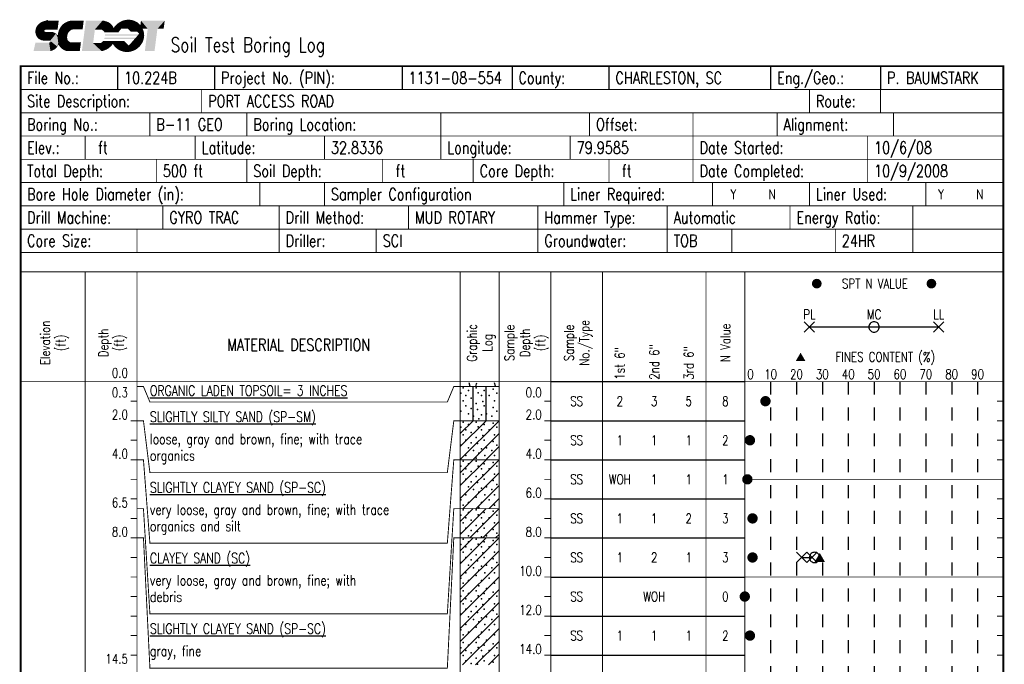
# Model space of a CAD drawing. Extents: x -0.1 to 7.6, y 0 to 10.3.
# Tile 2 of 2: x 0 to 7.6, y 5.3 to 10.3. Entities that reach past the tile are written whole.
import ezdxf
from ezdxf.enums import TextEntityAlignment as Align

# ---------------------------------------------------------------- set-up
doc = ezdxf.new("R2010")
doc.units = 0
doc.linetypes.add('Dot', pattern=[0.04, 0, -0.04])
doc.linetypes.add('Solid', pattern=[0])
doc.layers.get('0').update_dxf_attribs({"linetype": 'Solid'})
doc.styles.add('ROMAND', font='romand', dxfattribs={"height": 1})

# ---------------------------------------------------------------- blocks, each defined once
blk = doc.blocks.new('DMK_1')
at = {"color": 7}
for points in [[(-49.25, 8.7), (-50, 0), (-49.25, 8.7), (-49.25, -8.7)], [(-43.3, 25), (-47, 17.1), (-43.3, 25), (-49.25, 8.7)], [(-43.3, 25), (-49.25, 8.7), (-43.3, 25), (-49.25, -8.7)], [(-43.3, 25), (-49.25, -8.7), (-43.3, 25), (-25, -43.3)], [(-8.7, 49.25), (-25, 43.3), (-8.7, 49.25), (-43.3, 25)], [(25, 43.3), (-8.7, 49.25), (25, 43.3), (-43.3, 25)], [(-25, 43.3), (-38.3, 32.15), (-25, 43.3), (-43.3, 25)], [(25, -43.3), (25, 43.3), (25, -43.3), (-43.3, 25)], [(-25, -43.3), (25, -43.3), (-25, -43.3), (-43.3, 25)], [(-25, 43.3), (-32.15, 38.3), (-25, 43.3), (-38.3, 32.15)], [(-32.15, 38.3), (-35.35, 35.35), (-32.15, 38.3), (-38.3, 32.15)], [(-8.7, 49.25), (-17.1, 47), (-8.7, 49.25), (-25, 43.3)], [(8.7, 49.25), (0, 50), (8.7, 49.25), (-8.7, 49.25)], [(25, 43.3), (8.7, 49.25), (25, 43.3), (-8.7, 49.25)], [(25, 43.3), (17.1, 47), (25, 43.3), (8.7, 49.25)], [(43.3, 25), (32.15, 38.3), (43.3, 25), (25, 43.3)], [(49.25, 8.7), (43.3, 25), (49.25, 8.7), (25, 43.3)], [(25, -43.3), (49.25, 8.7), (25, -43.3), (25, 43.3)], [(25, -43.3), (43.3, -25), (25, -43.3), (49.25, 8.7)], [(38.3, 32.15), (35.35, 35.35), (38.3, 32.15), (32.15, 38.3)], [(43.3, 25), (38.3, 32.15), (43.3, 25), (32.15, 38.3)], [(49.25, 8.7), (47, 17.1), (49.25, 8.7), (43.3, 25)], [(43.3, -25), (49.25, -8.7), (43.3, -25), (49.25, 8.7)], [(49.25, -8.7), (50, 0), (49.25, -8.7), (49.25, 8.7)], [(-49.25, -8.7), (-47, -17.1), (-49.25, -8.7), (-43.3, -25)], [(-49.25, -8.7), (-43.3, -25), (-49.25, -8.7), (-25, -43.3)], [(-43.3, -25), (-38.3, -32.15), (-43.3, -25), (-32.15, -38.3)], [(-43.3, -25), (-32.15, -38.3), (-43.3, -25), (-25, -43.3)], [(-38.3, -32.15), (-35.35, -35.35), (-38.3, -32.15), (-32.15, -38.3)], [(-25, -43.3), (-17.1, -47), (-25, -43.3), (-8.7, -49.25)], [(-25, -43.3), (-8.7, -49.25), (-25, -43.3), (25, -43.3)], [(-8.7, -49.25), (8.7, -49.25), (-8.7, -49.25), (25, -43.3)], [(-8.7, -49.25), (0, -50), (-8.7, -49.25), (8.7, -49.25)], [(8.7, -49.25), (17.1, -47), (8.7, -49.25), (25, -43.3)], [(25, -43.3), (38.3, -32.15), (25, -43.3), (43.3, -25)], [(25, -43.3), (32.15, -38.3), (25, -43.3), (38.3, -32.15)], [(32.15, -38.3), (35.35, -35.35), (32.15, -38.3), (38.3, -32.15)], [(43.3, -25), (47, -17.1), (43.3, -25), (49.25, -8.7)]]:
    blk.add_solid(points, dxfattribs=at)
blk = doc.blocks.new('DMK_3', base_point=(0, -6.7))
at = {"color": 7}
blk.add_solid([(-50, -50), (50, -50), (-50, -50), (0, 36.6)], dxfattribs=at)
blk = doc.blocks.new('DMK_19')
at = {"color": 7, "linetype": 'Solid'}
for points in [[(-50, -50), (50, 50)], [(50, -50), (-50, 50)]]:
    blk.add_lwpolyline(points, dxfattribs=at)
blk = doc.blocks.new('DMK_7')
at = {"color": 7, "linetype": 'Solid'}
blk.add_lwpolyline([(0, -50), (8.7, -49.25), (17.1, -47), (25, -43.3), (32.15, -38.3), (35.35, -35.35), (38.3, -32.15), (43.3, -25), (47, -17.1), (49.25, -8.7), (50, 0), (49.25, 8.7), (47, 17.1), (43.3, 25), (38.3, 32.15), (35.35, 35.35), (32.15, 38.3), (25, 43.3), (17.1, 47), (8.7, 49.25), (0, 50), (-8.7, 49.25), (-17.1, 47), (-25, 43.3), (-32.15, 38.3), (-35.35, 35.35), (-38.3, 32.15), (-43.3, 25), (-47, 17.1), (-49.25, 8.7), (-50, 0), (-49.25, -8.7), (-47, -17.1), (-43.3, -25), (-38.3, -32.15), (-35.35, -35.35), (-32.15, -38.3), (-25, -43.3), (-17.1, -47), (-8.7, -49.25), (0, -50)], dxfattribs=at)
blk = doc.blocks.new('DGRFC_SCDOT')
at = {"color": 7}
blk.add_point((832.817, 1897.5), dxfattribs=at)
for points in [[(803.563, 1907.5), (578.304, 1861.188), (803.563, 1907.5), (309.317, 1696)], [(742.817, 1359), (803.563, 1907.5), (742.817, 1359), (309.317, 1696)], [(578.304, 1861.188), (424.817, 1786.5), (578.304, 1861.188), (309.317, 1696)], [(578.304, 1861.188), (500.317, 1827), (578.304, 1861.188), (424.817, 1786.5)], [(803.563, 1907.5), (683.468, 1894.869), (803.563, 1907.5), (578.304, 1861.188)], [(742.817, 1359), (792.817, 1364), (742.817, 1359), (803.563, 1907.5)], [(792.817, 1364), (1462.685, 1364), (792.817, 1364), (803.563, 1907.5)], [(1462.685, 1364), (1533.157, 1907.5), (1462.685, 1364), (803.563, 1907.5)], [(2332.817, 1907.5), (2076.317, 1857), (2332.817, 1907.5), (1865.317, 1745)], [(2332.817, 1907.5), (1865.317, 1745), (2332.817, 1907.5), (2331.721, 1361.494)], [(2076.317, 1857), (1980.817, 1811.5), (2076.317, 1857), (1865.317, 1745)], [(2332.817, 1907.5), (2212.317, 1897.5), (2332.817, 1907.5), (2076.317, 1857)], [(2212.317, 1897.5), (2166.817, 1887), (2212.317, 1897.5), (2076.317, 1857)], [(2332.817, 1907.5), (2331.721, 1361.494), (2332.817, 1907.5), (2418.317, 1374)], [(2332.817, 1907.5), (2418.317, 1374), (2332.817, 1907.5), (3054.882, 1907.5)], [(2418.317, 1374), (2985.706, 1374), (2418.317, 1374), (3054.882, 1907.5)], [(3183.817, 1907.5), (2943.614, 55), (3183.817, 1907.5), (3626.817, 538.5)], [(3734.503, 1369), (4195.817, 1907.5), (3734.503, 1369), (3183.817, 1907.5)], [(3183.817, 1907.5), (3626.817, 538.5), (3183.817, 1907.5), (3734.503, 1369)], [(3734.503, 1369), (4099.082, 1369), (3734.503, 1369), (4195.817, 1907.5)], [(4099.082, 1369), (4160.439, 1350.733), (4099.082, 1369), (4195.817, 1907.5)], [(4160.439, 1350.733), (4220.229, 1312.938), (4160.439, 1350.733), (4195.817, 1907.5)], [(4356.817, 1882), (4251.317, 1902.5), (4356.817, 1882), (4195.817, 1907.5)], [(4628.817, 1766.5), (4356.817, 1882), (4628.817, 1766.5), (4195.817, 1907.5)], [(4220.229, 1312.938), (4628.817, 1766.5), (4220.229, 1312.938), (4195.817, 1907.5)], [(4356.817, 1882), (4306.317, 1897.5), (4356.817, 1882), (4251.317, 1902.5)], [(4487.817, 1842), (4402.317, 1872), (4487.817, 1842), (4356.817, 1882)], [(4628.817, 1766.5), (4487.817, 1842), (4628.817, 1766.5), (4356.817, 1882)], [(4628.817, 1766.5), (4568.317, 1806.5), (4628.817, 1766.5), (4487.817, 1842)], [(5620.317, 1952.5), (5418.817, 1902.5), (5620.317, 1952.5), (5177.317, 1771.5)], [(5620.317, 1952.5), (5177.317, 1771.5), (5620.317, 1952.5), (5335.984, 1419)], [(5418.817, 1902.5), (5318.317, 1857), (5418.817, 1902.5), (5177.317, 1771.5)], [(5318.317, 1857), (5247.817, 1817), (5318.317, 1857), (5177.317, 1771.5)], [(5620.317, 1952.5), (5335.984, 1419), (5620.317, 1952.5), (5746.317, 1419)], [(5620.317, 1952.5), (5519.976, 1931.727), (5620.317, 1952.5), (5418.817, 1902.5)], [(5806.817, 1967.5), (5705.817, 1962.5), (5806.817, 1967.5), (5620.317, 1952.5)], [(5998.019, 1940.67), (5806.817, 1967.5), (5998.019, 1940.67), (5620.317, 1952.5)], [(5998.019, 1940.67), (5620.317, 1952.5), (5998.019, 1940.67), (5746.317, 1419)], [(5998.019, 1940.67), (5746.317, 1419), (5998.019, 1940.67), (6305.317, 1248)], [(5998.019, 1940.67), (5902.317, 1957.5), (5998.019, 1940.67), (5806.817, 1967.5)], [(6194.317, 1873), (6093.817, 1912.5), (6194.317, 1873), (5998.019, 1940.67)], [(6467.593, 1671.111), (6194.317, 1873), (6467.593, 1671.111), (5998.019, 1940.67)], [(6467.593, 1671.111), (5998.019, 1940.67), (6467.593, 1671.111), (6305.317, 1248)], [(6467.593, 1671.111), (6330.737, 1794.501), (6467.593, 1671.111), (6194.317, 1873)], [(6538.361, 1907.5), (6474.372, 1414), (6538.361, 1907.5), (6949.907, 1414)], [(7540.22, 1414), (7983.957, 1907.5), (7540.22, 1414), (6538.361, 1907.5)], [(7540.22, 1414), (6538.361, 1907.5), (7540.22, 1414), (6949.907, 1414)], [(7540.22, 1414), (7919.968, 1414), (7540.22, 1414), (7983.957, 1907.5)], [(309.317, 1696), (178.681, 1515.949), (309.317, 1696), (115.583, 1225.443)], [(661.817, 1266.5), (309.317, 1696), (661.817, 1266.5), (115.583, 1225.443)], [(178.681, 1515.949), (131.317, 1384.5), (178.681, 1515.949), (115.583, 1225.443)], [(131.317, 1384.5), (119.789, 1309.648), (131.317, 1384.5), (115.583, 1225.443)], [(686.817, 1233), (661.817, 1266.5), (686.817, 1233), (115.583, 1225.443)], [(686.817, 1233), (115.583, 1225.443), (686.817, 1233), (324.317, 800)], [(115.583, 1225.443), (119.789, 1162.29), (115.583, 1225.443), (127.817, 1110)], [(115.583, 1225.443), (127.817, 1110), (115.583, 1225.443), (147.817, 1041.5)], [(115.583, 1225.443), (147.817, 1041.5), (115.583, 1225.443), (324.317, 800)], [(178.681, 1515.949), (152.817, 1453.5), (178.681, 1515.949), (131.317, 1384.5)], [(309.317, 1696), (248.317, 1625), (309.317, 1696), (178.681, 1515.949)], [(248.317, 1625), (213.317, 1575), (248.317, 1625), (178.681, 1515.949)], [(424.817, 1786.5), (371.817, 1745.5), (424.817, 1786.5), (309.317, 1696)], [(690.817, 1337.5), (742.817, 1359), (690.817, 1337.5), (309.317, 1696)], [(666.317, 1313), (690.817, 1337.5), (666.317, 1313), (309.317, 1696)], [(661.817, 1266.5), (666.317, 1313), (661.817, 1266.5), (309.317, 1696)], [(724.317, 1224.5), (686.817, 1233), (724.317, 1224.5), (324.317, 800)], [(724.317, 1224.5), (324.317, 800), (724.317, 1224.5), (961.1, 699.5)], [(1365.317, 1122), (783.317, 1223), (1365.317, 1122), (724.317, 1224.5)], [(1365.317, 1122), (724.317, 1224.5), (1365.317, 1122), (961.1, 699.5)], [(1365.317, 1122), (1079.317, 1223), (1365.317, 1122), (783.317, 1223)], [(1365.317, 1122), (1195.317, 1207.5), (1365.317, 1122), (1079.317, 1223)], [(1365.317, 1122), (1275.817, 1177.5), (1365.317, 1122), (1195.317, 1207.5)], [(1512.817, 1224.5), (1481.327, 1080.619), (1512.817, 1224.5), (1476.21, 991.523)], [(1512.817, 1224.5), (1476.21, 991.523), (1512.817, 1224.5), (1476.21, 801.477)], [(1512.817, 1224.5), (1476.21, 801.477), (1512.817, 1224.5), (2046.839, 940.182)], [(1512.817, 1224.5), (1489.83, 1140.199), (1512.817, 1224.5), (1481.327, 1080.619)], [(1865.317, 1745), (1610.817, 1456.5), (1865.317, 1745), (1512.817, 1224.5)], [(1865.317, 1745), (1512.817, 1224.5), (1865.317, 1745), (2121.317, 1187.5)], [(1610.817, 1456.5), (1551.817, 1350.5), (1610.817, 1456.5), (1512.817, 1224.5)], [(1512.817, 1224.5), (2046.839, 940.182), (1512.817, 1224.5), (2059.594, 1025.295)], [(1512.817, 1224.5), (2059.594, 1025.295), (1512.817, 1224.5), (2074.817, 1080.5)], [(1512.817, 1224.5), (2074.817, 1080.5), (1512.817, 1224.5), (2121.317, 1187.5)], [(1865.317, 1745), (1706.317, 1596.5), (1865.317, 1745), (1610.817, 1456.5)], [(1706.317, 1596.5), (1656.817, 1526.5), (1706.317, 1596.5), (1610.817, 1456.5)], [(1865.317, 1745), (1764.317, 1666), (1865.317, 1745), (1706.317, 1596.5)], [(1865.317, 1745), (1819.817, 1710), (1865.317, 1745), (1764.317, 1666)], [(1865.317, 1745), (2121.317, 1187.5), (1865.317, 1745), (2174.398, 1250.847)], [(1865.317, 1745), (2174.398, 1250.847), (1865.317, 1745), (2238.817, 1309.5)], [(1865.317, 1745), (2238.817, 1309.5), (1865.317, 1745), (2331.721, 1361.494)], [(4220.229, 1312.938), (4267.433, 1268.843), (4220.229, 1312.938), (4628.817, 1766.5)], [(4267.433, 1268.843), (4857.747, 1192.5), (4267.433, 1268.843), (4628.817, 1766.5)], [(4267.433, 1268.843), (4298.902, 1234.197), (4267.433, 1268.843), (4857.747, 1192.5)], [(4298.902, 1234.197), (4321.317, 1192.5), (4298.902, 1234.197), (4857.747, 1192.5)], [(4729.317, 1681), (4678.817, 1731), (4729.317, 1681), (4628.817, 1766.5)], [(4809.817, 1585), (4729.317, 1681), (4809.817, 1585), (4628.817, 1766.5)], [(4870.317, 1459.5), (4809.817, 1585), (4870.317, 1459.5), (4628.817, 1766.5)], [(4857.747, 1192.5), (4870.317, 1459.5), (4857.747, 1192.5), (4628.817, 1766.5)], [(4809.817, 1585), (4769.817, 1640.5), (4809.817, 1585), (4729.317, 1681)], [(4870.317, 1459.5), (4840.317, 1535), (4870.317, 1459.5), (4809.817, 1585)], [(4870.317, 1459.5), (4857.747, 1192.5), (4870.317, 1459.5), (5162.317, 1192.5)], [(5177.317, 1771.5), (5036.317, 1660.5), (5177.317, 1771.5), (4870.317, 1459.5)], [(5177.317, 1771.5), (4870.317, 1459.5), (5177.317, 1771.5), (5335.984, 1419)], [(5036.317, 1660.5), (4935.817, 1545), (5036.317, 1660.5), (4870.317, 1459.5)], [(4870.317, 1459.5), (5162.317, 1192.5), (4870.317, 1459.5), (5335.984, 1419)], [(5177.317, 1771.5), (5106.817, 1721), (5177.317, 1771.5), (5036.317, 1660.5)], [(5746.317, 1419), (5907.317, 1248), (5746.317, 1419), (6305.317, 1248)], [(6734.166, 992.295), (6467.593, 1671.111), (6734.166, 992.295), (6305.317, 1248)], [(6734.166, 992.295), (6305.317, 1248), (6734.166, 992.295), (6420.817, 1117)], [(6623.949, 1445.352), (6562.817, 1548.5), (6623.949, 1445.352), (6467.593, 1671.111)], [(6734.166, 992.295), (6623.949, 1445.352), (6734.166, 992.295), (6467.593, 1671.111)], [(6695.718, 1260.64), (6660.317, 1371), (6695.718, 1260.64), (6623.949, 1445.352)], [(6734.166, 992.295), (6695.718, 1260.64), (6734.166, 992.295), (6623.949, 1445.352)], [(6727.817, 1102), (6713.661, 1186.242), (6727.817, 1102), (6695.718, 1260.64)], [(6734.166, 992.295), (6727.817, 1102), (6734.166, 992.295), (6695.718, 1260.64)], [(6949.907, 1414), (6773.693, 55), (6949.907, 1414), (7364.006, 55)], [(6949.907, 1414), (7364.006, 55), (6949.907, 1414), (7540.22, 1414)], [(147.817, 1041.5), (201.817, 934.5), (147.817, 1041.5), (324.317, 800)], [(201.817, 934.5), (235.817, 885), (201.817, 934.5), (275.317, 847)], [(201.817, 934.5), (275.317, 847), (201.817, 934.5), (324.317, 800)], [(324.317, 800), (435.281, 737.057), (324.317, 800), (580.817, 699.5)], [(324.317, 800), (580.817, 699.5), (324.317, 800), (961.1, 699.5)], [(435.281, 737.057), (515.205, 707.585), (435.281, 737.057), (580.817, 699.5)], [(1365.317, 1122), (961.1, 699.5), (1365.317, 1122), (1011.579, 686.534)], [(1448.817, 324), (1032.612, 614.96), (1448.817, 324), (998.959, 581.278)], [(1448.817, 324), (1365.317, 1122), (1448.817, 324), (1011.579, 686.534)], [(1448.817, 324), (1011.579, 686.534), (1448.817, 324), (1039.317, 650)], [(1448.817, 324), (1039.317, 650), (1448.817, 324), (1032.612, 614.96)], [(1485.317, 993), (1424.317, 1074.5), (1485.317, 993), (1365.317, 1122)], [(1547.817, 717.5), (1485.317, 993), (1547.817, 717.5), (1365.317, 1122)], [(1448.817, 324), (1547.817, 717.5), (1448.817, 324), (1365.317, 1122)], [(1448.817, 324), (1542.817, 548.5), (1448.817, 324), (1547.817, 717.5)], [(1476.21, 801.477), (2046.839, 859.324), (1476.21, 801.477), (2046.839, 940.182)], [(1476.21, 801.477), (2050.817, 800), (1476.21, 801.477), (2046.839, 859.324)], [(1476.21, 801.477), (1492.317, 654), (1476.21, 801.477), (1532.317, 473)], [(1476.21, 801.477), (1532.317, 473), (1476.21, 801.477), (2063.846, 757.188)], [(1476.21, 801.477), (2063.846, 757.188), (1476.21, 801.477), (2050.817, 800)], [(1547.817, 717.5), (1532.317, 848), (1547.817, 717.5), (1485.317, 993)], [(1492.317, 654), (1512.317, 538.5), (1492.317, 654), (1532.317, 473)], [(1547.817, 717.5), (1542.817, 770), (1547.817, 717.5), (1532.317, 848)], [(1532.317, 473), (2091.317, 714.5), (1532.317, 473), (2063.846, 757.188)], [(1532.317, 473), (2131.817, 659), (1532.317, 473), (2091.317, 714.5)], [(1532.317, 473), (1808.317, 147.5), (1532.317, 473), (2131.817, 659)], [(1542.817, 548.5), (1547.817, 624), (1542.817, 548.5), (1547.817, 717.5)], [(1542.817, 548.5), (1547.817, 588.5), (1542.817, 548.5), (1547.817, 624)], [(1808.317, 147.5), (2109.817, 55), (1808.317, 147.5), (2131.817, 659)], [(2074.817, 1080.5), (2091.317, 1117), (2074.817, 1080.5), (2121.317, 1187.5)], [(2109.817, 55), (2230.817, 594), (2109.817, 55), (2131.817, 659)], [(4578.317, 236.5), (4173.317, 607.5), (4578.317, 236.5), (4147.317, 577.5)], [(4578.317, 236.5), (4233.817, 678), (4578.317, 236.5), (4173.317, 607.5)], [(4578.317, 236.5), (4833.526, 678), (4578.317, 236.5), (4233.817, 678)], [(4327.413, 882.5), (4301.317, 795), (4327.413, 882.5), (6153.817, 795)], [(6231.317, 882.5), (4327.413, 882.5), (6231.317, 882.5), (6153.817, 795)], [(6335.317, 1001.5), (6400.817, 1082), (6335.317, 1001.5), (4341.817, 1082)], [(6335.317, 1001.5), (4341.817, 1082), (6335.317, 1001.5), (4349.252, 1045.219)], [(4349.252, 1045.219), (4351.817, 1001.5), (4349.252, 1045.219), (6335.317, 1001.5)], [(4578.317, 236.5), (4734.317, 377), (4578.317, 236.5), (4833.526, 678)], [(4734.317, 377), (4824.817, 493), (4734.317, 377), (4833.526, 678)], [(4833.526, 678), (4824.817, 493), (4833.526, 678), (4991.317, 281.5)], [(5505.798, 678), (4833.526, 678), (5505.798, 678), (4991.317, 281.5)], [(5505.798, 678), (4991.317, 281.5), (5505.798, 678), (5459.317, 25)], [(5756.317, 422.5), (5505.798, 678), (5756.317, 422.5), (5459.317, 25)], [(6153.817, 795), (5831.817, 427.5), (6153.817, 795), (6471.317, 357)], [(6153.817, 795), (6703.408, 779.363), (6153.817, 795), (6734.166, 992.295)], [(6231.317, 882.5), (6153.817, 795), (6231.317, 882.5), (6734.166, 992.295)], [(6153.817, 795), (6471.317, 357), (6153.817, 795), (6703.408, 779.363)], [(6335.317, 1001.5), (6231.317, 882.5), (6335.317, 1001.5), (6734.166, 992.295)], [(6335.317, 1001.5), (6734.166, 992.295), (6335.317, 1001.5), (6400.817, 1082)], [(6734.166, 992.295), (6420.817, 1117), (6734.166, 992.295), (6400.817, 1082)], [(6471.317, 357), (6586.817, 518), (6471.317, 357), (6703.408, 779.363)], [(6586.817, 518), (6662.317, 664), (6586.817, 518), (6703.408, 779.363)], [(6586.817, 518), (6632.317, 588.5), (6586.817, 518), (6662.317, 664)], [(6703.408, 779.363), (6721.784, 871.96), (6703.408, 779.363), (6734.166, 992.295)], [(117.817, 563.5), (0, 55), (117.817, 563.5), (1033.762, 55)], [(117.817, 563.5), (1033.762, 55), (117.817, 563.5), (949.817, 563.5)], [(1033.762, 55), (998.959, 581.278), (1033.762, 55), (949.817, 563.5)], [(1033.762, 55), (1448.817, 324), (1033.762, 55), (998.959, 581.278)], [(1033.762, 55), (1250.817, 140.5), (1033.762, 55), (1448.817, 324)], [(1033.762, 55), (1154.817, 95.5), (1033.762, 55), (1250.817, 140.5)], [(1250.817, 140.5), (1375.817, 236), (1250.817, 140.5), (1448.817, 324)], [(1250.817, 140.5), (1300.817, 171), (1250.817, 140.5), (1375.817, 236)], [(1300.817, 171), (1341.317, 201), (1300.817, 171), (1375.817, 236)], [(1375.817, 236), (1421.317, 283), (1375.817, 236), (1448.817, 324)], [(1448.817, 324), (1517.317, 442.5), (1448.817, 324), (1542.817, 548.5)], [(1448.817, 324), (1496.317, 390.5), (1448.817, 324), (1517.317, 442.5)], [(1517.317, 442.5), (1537.317, 513), (1517.317, 442.5), (1542.817, 548.5)], [(1517.317, 442.5), (1527.317, 473), (1517.317, 442.5), (1537.317, 513)], [(1532.317, 473), (1542.817, 422.5), (1532.317, 473), (1624.317, 297)], [(1532.317, 473), (1624.317, 297), (1532.317, 473), (1808.317, 147.5)], [(1624.317, 297), (1677.317, 245), (1624.317, 297), (1715.817, 209)], [(1624.317, 297), (1715.817, 209), (1624.317, 297), (1808.317, 147.5)], [(1808.317, 147.5), (1874.817, 110.5), (1808.317, 147.5), (1935.317, 85.5)], [(1808.317, 147.5), (1935.317, 85.5), (1808.317, 147.5), (2109.817, 55)], [(1935.317, 85.5), (1990.817, 70), (1935.317, 85.5), (2030.817, 65)], [(1935.317, 85.5), (2030.817, 65), (1935.317, 85.5), (2109.817, 55)], [(2030.817, 65), (2067.817, 58), (2030.817, 65), (2109.817, 55)], [(2109.817, 55), (2342.317, 579.5), (2109.817, 55), (2230.817, 594)], [(2109.817, 55), (2814.678, 55), (2109.817, 55), (2342.317, 579.5)], [(2814.678, 55), (2882.751, 579.988), (2814.678, 55), (2342.317, 579.5)], [(2943.614, 55), (4143.817, 55), (2943.614, 55), (3626.817, 538.5)], [(4143.817, 55), (4019.317, 538.5), (4143.817, 55), (3626.817, 538.5)], [(4143.817, 55), (4091.832, 555.928), (4143.817, 55), (4019.317, 538.5)], [(4143.817, 55), (4147.317, 577.5), (4143.817, 55), (4091.832, 555.928)], [(4143.817, 55), (4578.317, 236.5), (4143.817, 55), (4147.317, 577.5)], [(4143.817, 55), (4311.317, 95.5), (4143.817, 55), (4578.317, 236.5)], [(4143.817, 55), (4200.817, 65), (4143.817, 55), (4311.317, 95.5)], [(4311.317, 95.5), (4437.317, 150.5), (4311.317, 95.5), (4578.317, 236.5)], [(4437.317, 150.5), (4502.817, 186), (4437.317, 150.5), (4578.317, 236.5)], [(4578.317, 236.5), (4658.817, 307), (4578.317, 236.5), (4734.317, 377)], [(4734.317, 377), (4784.817, 437.5), (4734.317, 377), (4824.817, 493)], [(4824.817, 493), (4915.817, 367), (4824.817, 493), (4991.317, 281.5)], [(4991.317, 281.5), (5066.817, 216), (4991.317, 281.5), (5137.317, 166)], [(4991.317, 281.5), (5137.317, 166), (4991.317, 281.5), (5459.317, 25)], [(5137.317, 166), (5207.817, 115.5), (5137.317, 166), (5318.317, 70)], [(5137.317, 166), (5318.317, 70), (5137.317, 166), (5459.317, 25)], [(5756.317, 422.5), (5459.317, 25), (5756.317, 422.5), (5741.317, 0)], [(5459.317, 25), (5605.317, 0), (5459.317, 25), (5741.317, 0)], [(5831.817, 427.5), (5816.817, 417.5), (5831.817, 427.5), (5741.317, 0)], [(5831.817, 427.5), (5741.317, 0), (5831.817, 427.5), (6199.317, 135.5)], [(5771.008, 415.662), (5756.317, 422.5), (5771.008, 415.662), (5741.317, 0)], [(5816.817, 417.5), (5796.817, 412.5), (5816.817, 417.5), (5741.317, 0)], [(5786.317, 412.5), (5771.008, 415.662), (5786.317, 412.5), (5741.317, 0)], [(5796.817, 412.5), (5786.317, 412.5), (5796.817, 412.5), (5741.317, 0)], [(5741.317, 0), (5982.817, 45), (5741.317, 0), (6199.317, 135.5)], [(5741.317, 0), (5867.317, 15), (5741.317, 0), (5982.817, 45)], [(5831.817, 427.5), (6199.317, 135.5), (5831.817, 427.5), (6471.317, 357)], [(5982.817, 45), (6093.817, 85.5), (5982.817, 45), (6199.317, 135.5)], [(6199.317, 135.5), (6355.317, 241.5), (6199.317, 135.5), (6471.317, 357)], [(6199.317, 135.5), (6284.817, 186), (6199.317, 135.5), (6355.317, 241.5)], [(6355.317, 241.5), (6415.817, 301.5), (6355.317, 241.5), (6471.317, 357)], [(6471.317, 357), (6536.817, 442.5), (6471.317, 357), (6586.817, 518)]]:
    blk.add_solid(points, dxfattribs=at)
blk = doc.blocks.new('DMK_11')
at = {"color": 7}
for points in [[(-49.25, 8.7), (-50, 0), (-49.25, 8.7), (-49.25, -8.7)], [(-43.3, 25), (-47, 17.1), (-43.3, 25), (-49.25, 8.7)], [(-43.3, 25), (-49.25, 8.7), (-43.3, 25), (-49.25, -8.7)], [(-43.3, 25), (-49.25, -8.7), (-43.3, 25), (-25, -43.3)], [(-8.7, 49.25), (-25, 43.3), (-8.7, 49.25), (-43.3, 25)], [(25, 43.3), (-8.7, 49.25), (25, 43.3), (-43.3, 25)], [(-25, 43.3), (-38.3, 32.15), (-25, 43.3), (-43.3, 25)], [(25, -43.3), (25, 43.3), (25, -43.3), (-43.3, 25)], [(-25, -43.3), (25, -43.3), (-25, -43.3), (-43.3, 25)], [(-25, 43.3), (-32.15, 38.3), (-25, 43.3), (-38.3, 32.15)], [(-32.15, 38.3), (-35.35, 35.35), (-32.15, 38.3), (-38.3, 32.15)], [(-8.7, 49.25), (-17.1, 47), (-8.7, 49.25), (-25, 43.3)], [(8.7, 49.25), (0, 50), (8.7, 49.25), (-8.7, 49.25)], [(25, 43.3), (8.7, 49.25), (25, 43.3), (-8.7, 49.25)], [(25, 43.3), (17.1, 47), (25, 43.3), (8.7, 49.25)], [(43.3, 25), (32.15, 38.3), (43.3, 25), (25, 43.3)], [(49.25, 8.7), (43.3, 25), (49.25, 8.7), (25, 43.3)], [(25, -43.3), (49.25, 8.7), (25, -43.3), (25, 43.3)], [(25, -43.3), (43.3, -25), (25, -43.3), (49.25, 8.7)], [(38.3, 32.15), (35.35, 35.35), (38.3, 32.15), (32.15, 38.3)], [(43.3, 25), (38.3, 32.15), (43.3, 25), (32.15, 38.3)], [(49.25, 8.7), (47, 17.1), (49.25, 8.7), (43.3, 25)], [(43.3, -25), (49.25, -8.7), (43.3, -25), (49.25, 8.7)], [(49.25, -8.7), (50, 0), (49.25, -8.7), (49.25, 8.7)], [(-49.25, -8.7), (-47, -17.1), (-49.25, -8.7), (-43.3, -25)], [(-49.25, -8.7), (-43.3, -25), (-49.25, -8.7), (-25, -43.3)], [(-43.3, -25), (-38.3, -32.15), (-43.3, -25), (-32.15, -38.3)], [(-43.3, -25), (-32.15, -38.3), (-43.3, -25), (-25, -43.3)], [(-38.3, -32.15), (-35.35, -35.35), (-38.3, -32.15), (-32.15, -38.3)], [(-25, -43.3), (-17.1, -47), (-25, -43.3), (-8.7, -49.25)], [(-25, -43.3), (-8.7, -49.25), (-25, -43.3), (25, -43.3)], [(-8.7, -49.25), (8.7, -49.25), (-8.7, -49.25), (25, -43.3)], [(-8.7, -49.25), (0, -50), (-8.7, -49.25), (8.7, -49.25)], [(8.7, -49.25), (17.1, -47), (8.7, -49.25), (25, -43.3)], [(25, -43.3), (38.3, -32.15), (25, -43.3), (43.3, -25)], [(25, -43.3), (32.15, -38.3), (25, -43.3), (38.3, -32.15)], [(32.15, -38.3), (35.35, -35.35), (32.15, -38.3), (38.3, -32.15)], [(43.3, -25), (47, -17.1), (43.3, -25), (49.25, -8.7)]]:
    blk.add_solid(points, dxfattribs=at)
blk = doc.blocks.new('DMK_31', base_point=(0, -6.7))
at = {"color": 7}
blk.add_solid([(-50, -50), (50, -50), (-50, -50), (0, 36.6)], dxfattribs=at)

msp = doc.modelspace()

# ---------------------------------------------------------------- linework, layer by layer
at = {"color": 7, "linetype": 'Solid'}
for points, const_width in [([(0, 0.7), (7.6, 0.7), (7.6, 9.94), (0, 9.94), (0, 0.7)], 0.014), ([(0, 9.76), (7.6, 9.76)], 0.007), ([(1.4, 9.76), (1.4, 9.58)], 0.007), ([(6.1, 9.76), (6.1, 9.58)], 0.007), ([(6.65, 9.76), (6.65, 9.58)], 0.007), ([(0, 9.58), (7.6, 9.58)], 0.007), ([(1, 9.58), (1, 9.4)], 0.007), ([(1.75, 9.58), (1.75, 9.4)], 0.007), ([(3.25, 9.58), (3.25, 9.4)], 0.007), ([(4.4, 9.58), (4.4, 9.4)], 0.007), ([(5.2, 9.58), (5.2, 9.4)], 0.007), ([(5.85, 9.58), (5.85, 9.4)], 0.007), ([(6.75, 9.58), (6.75, 9.4)], 0.007), ([(0, 9.4), (7.6, 9.4)], 0.007), ([(0.5, 9.4), (0.5, 9.22)], 0.007), ([(1.35, 9.4), (1.35, 9.22)], 0.007), ([(2.35, 9.4), (2.35, 9.22)], 0.007), ([(3.25, 9.4), (3.25, 9.22)], 0.007), ([(4.25, 9.4), (4.25, 9.22)], 0.007), ([(5.2, 9.4), (5.2, 9.22)], 0.007), ([(6.55, 9.4), (6.55, 9.22)], 0.007), ([(0, 9.22), (7.6, 9.22)], 0.007), ([(1.05, 9.22), (1.05, 9.04)], 0.007), ([(1.75, 9.22), (1.75, 9.04)], 0.007), ([(2.8, 9.22), (2.8, 9.04)], 0.007), ([(3.5, 9.22), (3.5, 9.04)], 0.007), ([(4.55, 9.22), (4.55, 9.04)], 0.007), ([(5.2, 9.22), (5.2, 9.04)], 0.007), ([(6.55, 9.22), (6.55, 9.04)], 0.007), ([(0, 9.04), (7.6, 9.04)], 0.007), ([(1.85, 9.04), (1.85, 8.86)], 0.007), ([(2.35, 9.04), (2.35, 8.86)], 0.007), ([(4.2, 9.04), (4.2, 8.86)], 0.007), ([(5.35, 9.04), (5.35, 8.86)], 0.007), ([(6.1, 9.04), (6.1, 8.86)], 0.007), ([(7, 9.04), (7, 8.86)], 0.007), ([(0, 8.86), (7.6, 8.86)], 0.007), ([(1.1, 8.86), (1.1, 8.68)], 0.007), ([(2, 8.86), (2, 8.68)], 0.007), ([(3, 8.86), (3, 8.68)], 0.007), ([(4, 8.86), (4, 8.68)], 0.007), ([(5, 8.86), (5, 8.68)], 0.007), ([(5.95, 8.86), (5.95, 8.68)], 0.007), ([(6.9, 8.86), (6.9, 8.68)], 0.007), ([(0, 8.68), (7.6, 8.68)], 0.007), ([(0.9, 8.68), (0.9, 8.5)], 0.007), ([(2, 8.68), (2, 8.5)], 0.007), ([(2.75, 8.68), (2.75, 8.5)], 0.007), ([(4, 8.68), (4, 8.5)], 0.007), ([(5, 8.68), (5, 8.5)], 0.007), ([(5.5, 8.68), (5.5, 8.5)], 0.007), ([(6.3, 8.68), (6.3, 8.5)], 0.007), ([(6.9, 8.68), (6.9, 8.5)], 0.007), ([(0, 8.5), (7.6, 8.5)], 0.007), ([(0, 8.35), (7.6, 8.35)], 0.007), ([(0.5, 8.35), (0.5, 0.7)], 0.007), ([(0.9, 8.35), (0.9, 0.7)], 0.007), ([(3.4, 8.35), (3.4, 0.7)], 0.007), ([(3.7, 8.35), (3.7, 0.7)], 0.007), ([(4.1, 8.35), (4.1, 0.7)], 0.007), ([(4.5, 8.35), (4.5, 0.7)], 0.007), ([(5.3, 8.35), (5.3, 0.7)], 0.007), ([(5.6, 8.35), (5.6, 0.7)], 0.007), ([(0, 7.5), (7.6, 7.5)], 0.007), ([(0.9, 7.5), (0.85, 7.5)], 0.007), ([(0.9, 7.4622), (0.95, 7.4622), (1, 7.3425), (3.3, 7.3425), (3.35, 7.4622), (3.4, 7.4622)], 0.007), ([(3.4, 7.4622), (3.7, 7.4622)], 0.007), ([(4.1, 7.5), (4.05, 7.5)], 0.007), ([(5.6, 7.5), (7.6, 7.5)], 0.007), ([(7.6, 7.5), (7.55, 7.5)], 0.007), ([(0.9, 7.3489), (0.85, 7.3489)], 0.007), ([(4.1, 7.3489), (4.05, 7.3489)], 0.007), ([(7.6, 7.3489), (7.55, 7.3489)], 0.007), ([(0.9, 7.1978), (0.85, 7.1978)], 0.007), ([(0.9, 7.1978), (0.95, 7.1978), (1, 6.7961), (3.3, 6.7961), (3.35, 7.1978), (3.4, 7.1978)], 0.007), ([(3.4, 7.1978), (3.7, 7.1978)], 0.007), ([(4.1, 7.1978), (4.05, 7.1978)], 0.007), ([(7.6, 7.1978), (7.55, 7.1978)], 0.007), ([(0.9, 7.0467), (0.85, 7.0467)], 0.007), ([(4.1, 7.0467), (4.05, 7.0467)], 0.007), ([(7.6, 7.0467), (7.55, 7.0467)], 0.007), ([(0.9, 6.8956), (0.85, 6.8956)], 0.007), ([(0.9, 6.8956), (0.95, 6.8956), (1, 6.2498), (3.3, 6.2498), (3.35, 6.8956), (3.4, 6.8956)], 0.007), ([(3.4, 6.8956), (3.7, 6.8956)], 0.007), ([(4.1, 6.8956), (4.05, 6.8956)], 0.007), ([(7.6, 6.8956), (7.55, 6.8956)], 0.007), ([(0.9, 6.7444), (0.85, 6.7444)], 0.007), ([(4.1, 6.7444), (4.05, 6.7444)], 0.007), ([(5.6, 6.7444), (7.6, 6.7444)], 0.007), ([(7.6, 6.7444), (7.55, 6.7444)], 0.007), ([(0.9, 6.5933), (0.85, 6.5933)], 0.007), ([(4.1, 6.5933), (4.05, 6.5933)], 0.007), ([(7.6, 6.5933), (7.55, 6.5933)], 0.007), ([(0.9, 6.5178), (0.95, 6.5178), (1, 5.7034), (3.3, 5.7034), (3.35, 6.5178), (3.4, 6.5178)], 0.007), ([(3.4, 6.5178), (3.7, 6.5178)], 0.007), ([(0.9, 6.4422), (0.85, 6.4422)], 0.007), ([(4.1, 6.4422), (4.05, 6.4422)], 0.007), ([(7.6, 6.4422), (7.55, 6.4422)], 0.007), ([(0.9, 6.2911), (0.85, 6.2911)], 0.007), ([(0.9, 6.2911), (0.95, 6.2911), (1, 5.2845), (3.3, 5.2845), (3.35, 6.2911), (3.4, 6.2911)], 0.007), ([(3.4, 6.2911), (3.7, 6.2911)], 0.007), ([(4.1, 6.2911), (4.05, 6.2911)], 0.007), ([(7.6, 6.2911), (7.55, 6.2911)], 0.007), ([(0.9, 6.14), (0.85, 6.14)], 0.007), ([(4.1, 6.14), (4.05, 6.14)], 0.007), ([(7.6, 6.14), (7.55, 6.14)], 0.007), ([(0.9, 5.9889), (0.85, 5.9889)], 0.007), ([(4.1, 5.9889), (4.05, 5.9889)], 0.007), ([(5.6, 5.9889), (7.6, 5.9889)], 0.007), ([(7.6, 5.9889), (7.55, 5.9889)], 0.007), ([(0.9, 5.8378), (0.85, 5.8378)], 0.007), ([(4.1, 5.8378), (4.05, 5.8378)], 0.007), ([(7.6, 5.8378), (7.55, 5.8378)], 0.007), ([(0.9, 5.6867), (0.85, 5.6867)], 0.007), ([(4.1, 5.6867), (4.05, 5.6867)], 0.007), ([(7.6, 5.6867), (7.55, 5.6867)], 0.007), ([(0.9, 5.5356), (0.85, 5.5356)], 0.007), ([(4.1, 5.5356), (4.05, 5.5356)], 0.007), ([(7.6, 5.5356), (7.55, 5.5356)], 0.007), ([(0.9, 5.3844), (0.85, 5.3844)], 0.007), ([(4.1, 5.3844), (4.05, 5.3844)], 0.007), ([(7.6, 5.3844), (7.55, 5.3844)], 0.007)]:
    msp.add_lwpolyline(points, dxfattribs=dict(at, const_width=const_width))
for points in [[(0.75, 9.94), (0.75, 9.76)], [(1.5, 9.94), (1.5, 9.76)], [(2.95, 9.94), (2.95, 9.76)], [(3.8, 9.94), (3.8, 9.76)], [(4.55, 9.94), (4.55, 9.76)], [(5.8, 9.94), (5.8, 9.76)], [(6.65, 9.94), (6.65, 9.76)], [(6.1, 7.9233), (7.1, 7.9233)], [(3.4759, 7.4622), (3.4689, 7.4902)], [(3.5, 7.1978), (3.5, 7.4622)], [(3.521, 7.4622), (3.5264, 7.4841), (3.528, 7.4902)], [(3.6, 7.1978), (3.6, 7.4622)], [(3.6727, 7.4622), (3.6718, 7.4658), (3.6657, 7.4902)], [(4.1, 7.5), (5.6, 7.5)], [(3.4, 7.0978), (3.5, 7.1978)], [(3.4, 6.9978), (3.6, 7.1978)], [(3.4, 6.8978), (3.7, 7.1978)], [(4.1, 7.1978), (5.6, 7.1978)], [(4.1, 7.1978), (5.6, 7.1978)], [(3.4978, 6.8956), (3.7, 7.0978)], [(3.5978, 6.8956), (3.7, 6.9978)], [(3.4, 6.7956), (3.5, 6.8956)], [(3.4, 6.6956), (3.6, 6.8956)], [(3.4, 6.5956), (3.7, 6.8956)], [(3.6978, 6.8956), (3.7, 6.8978)], [(4.1, 6.8956), (5.6, 6.8956)], [(4.1, 6.8956), (5.6, 6.8956)], [(3.4222, 6.5178), (3.7, 6.7956)], [(3.5222, 6.5178), (3.7, 6.6956)], [(3.6222, 6.5178), (3.7, 6.5956)], [(4.1, 6.5933), (5.6, 6.5933)], [(4.1, 6.5933), (5.6, 6.5933)], [(3.4, 6.4178), (3.5, 6.5178)], [(3.4, 6.3178), (3.6, 6.5178)], [(3.4733, 6.2911), (3.7, 6.5178)], [(3.5733, 6.2911), (3.7, 6.4178)], [(3.4, 6.1911), (3.5, 6.2911)], [(3.4, 6.0911), (3.6, 6.2911)], [(3.4, 5.9911), (3.7, 6.2911)], [(3.6733, 6.2911), (3.7, 6.3178)], [(4.1, 6.2911), (5.6, 6.2911)], [(4.1, 6.2911), (5.6, 6.2911)], [(3.4, 5.8911), (3.7, 6.1911)], [(6.04, 6.14), (6.12, 6.14)], [(3.4, 5.7911), (3.7, 6.0911)], [(3.4, 5.6911), (3.7, 5.9911)], [(4.1, 5.9889), (5.6, 5.9889)], [(4.1, 5.9889), (5.6, 5.9889)], [(3.4, 5.5911), (3.7, 5.8911)], [(3.4, 5.4911), (3.7, 5.7911)], [(3.4, 5.3911), (3.7, 5.6911)], [(4.1, 5.6867), (5.6, 5.6867)], [(4.1, 5.6867), (5.6, 5.6867)], [(3.4178, 5.3089), (3.7, 5.5911)], [(3.5178, 5.3089), (3.7, 5.4911)], [(3.6178, 5.3089), (3.7, 5.3911)], [(4.1, 5.3844), (5.6, 5.3844)], [(4.1, 5.3844), (5.6, 5.3844)]]:
    msp.add_lwpolyline(points, dxfattribs=at)
at = {"color": 7, "linetype": 'Dot'}
for points in [[(5.8, 7.5), (5.8, 0.7)], [(6, 7.5), (6, 0.7)], [(6, 7.5), (6, 0.7)], [(6.2, 7.5), (6.2, 0.7)], [(6.4, 7.5), (6.4, 0.7)], [(6.4, 7.5), (6.4, 0.7)], [(6.6, 7.5), (6.6, 0.7)], [(6.8, 7.5), (6.8, 0.7)], [(6.8, 7.5), (6.8, 0.7)], [(7, 7.5), (7, 0.7)], [(7.2, 7.5), (7.2, 0.7)], [(7.2, 7.5), (7.2, 0.7)], [(7.4, 7.5), (7.4, 0.7)]]:
    msp.add_lwpolyline(points, dxfattribs=at)
at = {"color": 7}
for p in [(3.4035, 7.4122), (3.4235, 7.4522), (3.4435, 7.3922), (3.4635, 7.4322), (3.5235, 7.4522), (3.5373, 7.414), (3.5635, 7.3922), (3.5835, 7.4322), (3.6235, 7.3922), (3.6553, 7.4422), (3.6835, 7.4122), (3.4235, 7.3522), (3.4435, 7.3122), (3.4835, 7.3722), (3.5235, 7.3322), (3.5736, 7.3468), (3.5835, 7.3122), (3.6635, 7.3522), (3.4035, 7.2722), (3.4635, 7.2522), (3.4835, 7.2922), (3.5345, 7.2859), (3.5654, 7.244), (3.6035, 7.2522), (3.6544, 7.3013), (3.6835, 7.2722), (3.4235, 7.1878), (3.4635, 7.1678), (3.5035, 7.2322), (3.5235, 7.1878), (3.5435, 7.2122), (3.5835, 7.1678), (3.6435, 7.2322), (3.6553, 7.1778), (3.4035, 7.1478), (3.4235, 7.0878), (3.4435, 7.1278), (3.4835, 7.1078), (3.5373, 7.1496), (3.5635, 7.1278), (3.5736, 7.0823), (3.6235, 7.1278), (3.6635, 7.0878), (3.6835, 7.1478), (3.4035, 7.0078), (3.4435, 7.0478), (3.4835, 7.0278), (3.5235, 7.0678), (3.5345, 7.0214), (3.5835, 7.0478), (3.6544, 7.0369), (3.6835, 7.0078), (3.4635, 6.9878), (3.5035, 6.9678), (3.5435, 6.9478), (3.5654, 6.9796), (3.6035, 6.9878), (3.6435, 6.9678), (3.4235, 6.8856), (3.4435, 6.9278), (3.4635, 6.8656), (3.5235, 6.9078), (3.5235, 6.8856), (3.5835, 6.8656), (3.5909, 6.9278), (3.6553, 6.8756), (3.6635, 6.9278), (3.4035, 6.8456), (3.4235, 6.7856), (3.4435, 6.8256), (3.4835, 6.8056), (3.5373, 6.8474), (3.5635, 6.8256), (3.5736, 6.7801), (3.6235, 6.8256), (3.6635, 6.7856), (3.6835, 6.8456), (3.4035, 6.7056), (3.4435, 6.7456), (3.4835, 6.7256), (3.5235, 6.7656), (3.5345, 6.7192), (3.5835, 6.7456), (3.6544, 6.7346), (3.6835, 6.7056), (3.4435, 6.6256), (3.4635, 6.6856), (3.5035, 6.6656), (3.5435, 6.6456), (3.5654, 6.6774), (3.5909, 6.6256), (3.6035, 6.6856), (3.6435, 6.6656), (3.6635, 6.6256), (3.4035, 6.5856), (3.4635, 6.5656), (3.5235, 6.6056), (3.5635, 6.5656), (3.6235, 6.5856), (3.4235, 6.5456), (3.4235, 6.5078), (3.4635, 6.4878), (3.5235, 6.5078), (3.5435, 6.5256), (3.5835, 6.4878), (3.6553, 6.4978), (3.6635, 6.5456), (3.4035, 6.4678), (3.4235, 6.4078), (3.4435, 6.4478), (3.4835, 6.4278), (3.5373, 6.4696), (3.5635, 6.4478), (3.5736, 6.4023), (3.6235, 6.4478), (3.6635, 6.4078), (3.6835, 6.4678), (3.4035, 6.3278), (3.4435, 6.3678), (3.4835, 6.3478), (3.5235, 6.3878), (3.5345, 6.3414), (3.5835, 6.3678), (3.6544, 6.3569), (3.6835, 6.3278), (3.4235, 6.2811), (3.4635, 6.3078), (3.4635, 6.2611), (3.5235, 6.2811), (3.5654, 6.2996), (3.5835, 6.2611), (3.6035, 6.3078), (3.6553, 6.2711), (3.4035, 6.2411), (3.4235, 6.1811), (3.4435, 6.2211), (3.4835, 6.2011), (3.5373, 6.2429), (3.5635, 6.2211), (3.5736, 6.1757), (3.6235, 6.2211), (3.6635, 6.1811), (3.6835, 6.2411), (3.4035, 6.1011), (3.4435, 6.1411), (3.4835, 6.1211), (3.5235, 6.1611), (3.5345, 6.1147), (3.5835, 6.1411), (3.6544, 6.1302), (3.6835, 6.1011), (3.4435, 6.0211), (3.4635, 6.0811), (3.5035, 6.0611), (3.5435, 6.0411), (3.5654, 6.0729), (3.5909, 6.0211), (3.6035, 6.0811), (3.6435, 6.0611), (3.6635, 6.0211), (3.4035, 5.9811), (3.4235, 5.9411), (3.4635, 5.9611), (3.5235, 6.0011), (3.5635, 5.9611), (3.6235, 5.9811), (3.6635, 5.9411), (3.4235, 5.8811), (3.5235, 5.8811), (3.5435, 5.9211), (3.6035, 5.9011), (3.6553, 5.8711), (3.4035, 5.8411), (3.4435, 5.8211), (3.4635, 5.8611), (3.4835, 5.8011), (3.5373, 5.8429), (3.5635, 5.8211), (3.5835, 5.8611), (3.6235, 5.8211), (3.6835, 5.8411), (3.4235, 5.7811), (3.4435, 5.7411), (3.4835, 5.7211), (3.5235, 5.7611), (3.5345, 5.7147), (3.5736, 5.7757), (3.5835, 5.7411), (3.6544, 5.7302), (3.6635, 5.7811), (3.4035, 5.7011), (3.4635, 5.6811), (3.5035, 5.6611), (3.5435, 5.6411), (3.5654, 5.6729), (3.6035, 5.6811), (3.6435, 5.6611), (3.6835, 5.7011), (3.4035, 5.5811), (3.4435, 5.6211), (3.4635, 5.5611), (3.5235, 5.6011), (3.5635, 5.5611), (3.5909, 5.6211), (3.6235, 5.5811), (3.6635, 5.6211), (3.4235, 5.5411), (3.5435, 5.5211), (3.6035, 5.5011), (3.6635, 5.5411), (3.4035, 5.4411), (3.4235, 5.4811), (3.4435, 5.4211), (3.4635, 5.4611), (3.5235, 5.4811), (3.5373, 5.4429), (3.5635, 5.4211), (3.5835, 5.4611), (3.6235, 5.4211), (3.6553, 5.4711), (3.6835, 5.4411), (3.4235, 5.3811), (3.4435, 5.3411), (3.4835, 5.4011), (3.5235, 5.3611), (3.5736, 5.3757), (3.5835, 5.3411), (3.6544, 5.3302), (3.6635, 5.3811), (3.4835, 5.3211), (3.5345, 5.3147)]:
    msp.add_point(p, dxfattribs=at)

# ---------------------------------------------------------------- block references
for name, p, xscale, yscale in [('DGRFC_SCDOT', (0.1, 10.05), 0.000127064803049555, 0.000127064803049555), ('DMK_11', (6.1567, 8.2583), 0.000744, 0.000744), ('DMK_11', (7.0433, 8.2583), 0.000744, 0.000744), ('DMK_19', (6.1, 7.9233), 0.0008, 0.0008), ('DMK_7', (6.6, 7.9233), 0.0008, 0.0008), ('DMK_19', (7.1, 7.9233), 0.0008, 0.0008), ('DMK_31', (6.0317, 7.6917), 0.000744, 0.000744), ('DMK_1', (5.76, 7.3489), 0.0008, 0.0008), ('DMK_1', (5.64, 7.0467), 0.0008, 0.0008), ('DMK_1', (5.62, 6.7444), 0.0008, 0.0008), ('DMK_1', (5.66, 6.4422), 0.0008, 0.0008), ('DMK_1', (5.66, 6.14), 0.0008, 0.0008), ('DMK_19', (6.04, 6.14), 0.0008, 0.0008), ('DMK_19', (6.12, 6.14), 0.0008, 0.0008), ('DMK_7', (6.14, 6.14), 0.0008, 0.0008), ('DMK_3', (6.18, 6.14), 0.0008, 0.0008), ('DMK_1', (5.6, 5.8378), 0.0008, 0.0008), ('DMK_1', (5.64, 5.5356), 0.0008, 0.0008)]:
    msp.add_blockref(name, p, dxfattribs=dict(xscale=xscale, yscale=yscale))

# ---------------------------------------------------------------- texts
at = {"color": 7, "style": 'ROMAND', "width": 0.78}
for s, height, p in [('Soil Test Boring Log', 0.1116, (1.16, 10.05)), ('0', 0.0744, (5.62, 7.52))]:
    msp.add_text(s, height=height, dxfattribs=at).set_placement(p)
for s, p in [('File No.:', (0.05, 9.85)), ('Project No. (PIN):', (1.55, 9.85)), ('Eng./Geo.:', (5.85, 9.85)), ('10.224B', (0.8, 9.85)), ('1131-08-554', (3, 9.85)), ('County:', (3.85, 9.85)), ('CHARLESTON, SC', (4.6, 9.85)), ('P. BAUMSTARK', (6.7, 9.85)), ('Site Description:', (0.05, 9.67)), ('PORT ACCESS ROAD', (1.45, 9.67)), ('Route:', (6.15, 9.67)), ('Boring No.:', (0.05, 9.49)), ('B-11 GEO', (1.05, 9.49)), ('Boring Location:', (1.8, 9.49)), ('Offset:', (4.45, 9.49)), ('Alignment:', (5.9, 9.49)), (' ft', (0.55, 9.31)), ('Elev.:', (0.05, 9.31)), ('Latitude:', (1.4, 9.31)), ('32.8336', (2.4, 9.31)), ('Longitude:', (3.3, 9.31)), ('79.9585', (4.3, 9.31)), ('Date Started:', (5.25, 9.31)), ('10/6/08', (6.6, 9.31)), ('Total Depth:', (0.05, 9.13)), ('500 ft', (1.1, 9.13)), ('Soil Depth:', (1.8, 9.13)), (' ft', (2.85, 9.13)), ('Core Depth:', (3.55, 9.13)), (' ft', (4.6, 9.13)), ('Date Completed:', (5.25, 9.13)), ('10/9/2008', (6.6, 9.13)), ('Bore Hole Diameter (in):', (0.05, 8.95)), ('Sampler Configuration', (2.4, 8.95)), ('Liner Required:', (4.25, 8.95)), ('Liner Used:', (6.15, 8.95)), ('Drill Machine:', (0.05, 8.77)), ('GYRO TRAC', (1.15, 8.77)), ('Drill Method:', (2.05, 8.77)), ('MUD ROTARY', (3.05, 8.77)), ('Hammer Type:', (4.05, 8.77)), ('Automatic', (5.05, 8.77)), ('Energy Ratio:', (6, 8.77)), ('Core Size:', (0.05, 8.59)), ('Driller:', (2.05, 8.59)), ('SCI', (2.8, 8.59)), ('Groundwater:', (4.05, 8.59)), ('TOB', (5.05, 8.59)), ('24HR', (6.35, 8.59))]:
    msp.add_text(s, height=0.093, dxfattribs=at).set_placement(p, align=Align.MIDDLE_LEFT)
for s, height, p in [('Y', 0.0744, (5.5116, 8.95)), ('N', 0.0744, (5.8116, 8.95)), ('Y', 0.0744, (7.1181, 8.95)), ('N', 0.0744, (7.4181, 8.95)), ('    SPT N VALUE    ', 0.0744, (6.6, 8.2583)), ('MATERIAL DESCRIPTION', 0.093, (2.15, 7.7842)), ('    FINES CONTENT (%)', 0.0744, (6.6, 7.6917)), ('SS', 0.0744, (4.3, 7.3489)), ('2', 0.0744, (4.6335, 7.3489)), ('3', 0.0744, (4.9, 7.3489)), ('5', 0.0744, (5.1665, 7.3489)), ('8', 0.0744, (5.45, 7.3489)), ('SS', 0.0744, (4.3, 7.0467)), ('1', 0.0744, (4.6335, 7.0467)), ('1', 0.0744, (4.9, 7.0467)), ('1', 0.0744, (5.1665, 7.0467)), ('2', 0.0744, (5.45, 7.0467)), ('SS', 0.0744, (4.3, 6.7444)), ('WOH', 0.0744, (4.6335, 6.7444)), ('1', 0.0744, (4.9, 6.7444)), ('1', 0.0744, (5.1665, 6.7444)), ('1', 0.0744, (5.45, 6.7444)), ('SS', 0.0744, (4.3, 6.4422)), ('1', 0.0744, (4.6335, 6.4422)), ('1', 0.0744, (4.9, 6.4422)), ('2', 0.0744, (5.1665, 6.4422)), ('3', 0.0744, (5.45, 6.4422)), ('SS', 0.0744, (4.3, 6.14)), ('1', 0.0744, (4.6335, 6.14)), ('2', 0.0744, (4.9, 6.14)), ('1', 0.0744, (5.1665, 6.14)), ('3', 0.0744, (5.45, 6.14)), ('SS', 0.0744, (4.3, 5.8378)), ('WOH', 0.0744, (4.9, 5.8378)), ('0', 0.0744, (5.45, 5.8378)), ('SS', 0.0744, (4.3, 5.5356)), ('1', 0.0744, (4.6335, 5.5356)), ('1', 0.0744, (4.9, 5.5356)), ('1', 0.0744, (5.1665, 5.5356)), ('2', 0.0744, (5.45, 5.5356))]:
    msp.add_text(s, height=height, dxfattribs=at).set_placement(p, align=Align.MIDDLE_CENTER)
for s, p in [('PL', (6.1, 7.9833)), ('MC', (6.6, 7.9833)), ('LL', (7.1, 7.9833)), ('10', (5.8, 7.52)), ('20', (6, 7.52)), ('30', (6.2, 7.52)), ('40', (6.4, 7.52)), ('50', (6.6, 7.52)), ('60', (6.8, 7.52)), ('70', (7, 7.52)), ('80', (7.2, 7.52)), ('90', (7.4, 7.52))]:
    msp.add_text(s, height=0.0744, dxfattribs=at).set_placement(p, align=Align.CENTER)
for s, p in [('Elevation', (0.19, 7.8)), ('Graphic', (3.49, 7.8)), ('Sample', (3.78, 7.8)), ('Sample', (4.24, 7.8)), ('No./Type', (4.36, 7.8)), ('N Value', (5.45, 7.8)), ('(ft)', (0.31, 7.8)), ('Depth', (0.64, 7.8)), ('(ft)', (0.76, 7.8)), ('Log', (3.61, 7.8)), ('Depth', (3.9, 7.8)), ('(ft)', (4.02, 7.8))]:
    msp.add_text(s, height=0.0744, rotation=90, dxfattribs=at).set_placement(p, align=Align.MIDDLE_CENTER)
for s, p in [('1st 6"', (4.633, 7.515)), ('2nd 6"', (4.9, 7.515)), ('3rd 6"', (5.167, 7.515))]:
    msp.add_text(s, height=0.0744, rotation=90, dxfattribs=at).set_placement(p, align=Align.MIDDLE_LEFT)
for s, p in [('0.0', (0.83, 7.53)), ('0.3', (0.83, 7.38)), ('0.0', (4.03, 7.38)), ('2.0', (0.83, 7.2078)), ('2.0', (4.03, 7.2078)), ('4.0', (0.83, 6.9056)), ('4.0', (4.03, 6.9056)), ('6.0', (4.03, 6.6033)), ('6.5', (0.83, 6.5278)), ('8.0', (0.83, 6.3011)), ('8.0', (4.03, 6.3011)), ('10.0', (4.03, 5.9989)), ('12.0', (4.03, 5.6967)), ('14.0', (4.03, 5.3944)), ('14.5', (0.83, 5.3189))]:
    msp.add_text(s, height=0.0744, dxfattribs=at).set_placement(p, align=Align.RIGHT)
for s, p in [('%%uORGANIC LADEN TOPSOIL= 3 INCHES%%u', (1, 7.47)), ('%%uSLIGHTLY SILTY SAND (SP-SM)%%u', (1, 7.2679)), ('loose, gray and brown, fine; with trace', (1, 7.0958)), ('organics', (1, 6.9683)), ('%%uSLIGHTLY CLAYEY SAND (SP-SC)%%u', (1, 6.7215)), ('very loose, gray and brown, fine; with trace', (1, 6.5494)), ('organics and silt', (1, 6.4219)), ('%%uCLAYEY SAND (SC)%%u', (1, 6.1751)), ('very loose, gray and brown, fine; with', (1, 6.003)), ('debris', (1, 5.8755)), ('%%uSLIGHTLY CLAYEY SAND (SP-SC)%%u', (1, 5.6288)), ('gray, fine', (1, 5.4566))]:
    msp.add_text(s, height=0.07905, dxfattribs=at).set_placement(p, align=Align.TOP_LEFT)

doc.saveas('drawing.dxf')
